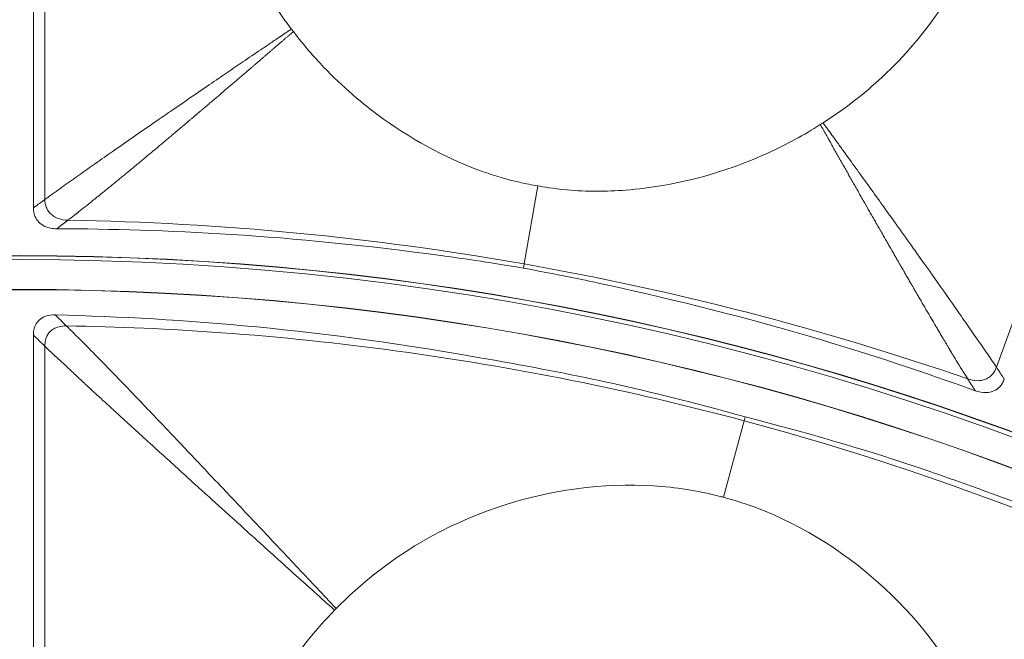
# Model space of a CAD drawing. Header units: inches. Extents: x -2.8 to 15.2, y -6.6 to 17.6.
# Tile 52 of 83: x 11.682 to 12.489, y -1.059 to -0.551. Entities that reach past the tile are written whole.
import ezdxf

# ---------------------------------------------------------------- set-up
doc = ezdxf.new("R2010")
doc.units = ezdxf.units.IN
doc.header["$MEASUREMENT"] = 0
doc.layers.add('Visible (ANSI)', color=7, linetype='Continuous', lineweight=18)
doc.layers.add('Visible Narrow (ANSI)', color=7, linetype='Continuous', lineweight=18)

msp = doc.modelspace()

# ---------------------------------------------------------------- linework, layer by layer
at = {"layer": 'Visible (ANSI)'}
for p, q in [((11.69285, -0.70557), (11.69285, 0.06785)), ((11.69285, -1.58296), (11.69285, -0.80988))]:
    msp.add_line(p, q, dxfattribs=at)
for radius in [3.54528, 3.54195, 3.28346, 3.23859, 3.23588, 3.20276, 3.20255, 2.35257, 2.35236, 2.3248, 2.3246]:
    msp.add_circle((11.68163, -3.09716), radius, dxfattribs=at)
msp.add_arc((11.68163, -3.09716), 2.34921, 63.61001, 116.38999, dxfattribs=at)
for points, knots in [([(12.34042, -0.63569), (12.36078, -0.62276), (12.37769, -0.60891), (12.42233, -0.56639), (12.44746, -0.531), (12.4807, -0.45468), (12.48933, -0.41512), (12.49113, -0.3538), (12.4897, -0.33264), (12.48246, -0.28867), (12.47545, -0.26155), (12.46299, -0.233)], [0.4775181, 0.4775181, 0.4775181, 0.4775181, 0.571479, 0.571479, 0.7834136, 0.7834136, 0.9829722, 0.9829722, 1.0877717, 1.0877717, 1.2039733, 1.2039733, 1.2039733, 1.2039733]), ([(11.84167, -0.30497), (11.83548, -0.33844), (11.83474, -0.37264), (11.84542, -0.44632), (11.85876, -0.48475), (11.88616, -0.53321), (11.89485, -0.54635), (11.90444, -0.5588)], [1.806006, 1.806006, 1.806006, 1.806006, 2.33096, 2.33096, 2.944596, 2.944596, 3.181959, 3.181959, 3.181959, 3.181959]), ([(11.90444, -0.5588), (11.90495, -0.55947), (11.90545, -0.56013), (11.906, -0.56085), (11.90603, -0.5609), (11.90607, -0.56094)], [0.24237317, 0.24237317, 0.24237317, 0.24237317, 0.25467927, 0.25467927, 0.25554572, 0.25554572, 0.25554572, 0.25554572]), ([(11.90607, -0.56094), (11.9146, -0.57217), (11.92307, -0.58184), (11.94592, -0.60575), (11.96241, -0.62), (12.00639, -0.6515), (12.03435, -0.66615), (12.0716, -0.67931), (12.08139, -0.68216), (12.09679, -0.68573), (12.10188, -0.68669), (12.10652, -0.68751)], [0.6303659, 0.6303659, 0.6303659, 0.6303659, 0.6905709, 0.6905709, 0.8060698, 0.8060698, 0.9785377, 0.9785377, 1.040405, 1.040405, 1.0737627, 1.0737627, 1.0737627, 1.0737627]), ([(12.10652, -0.68751), (12.11036, -0.68819), (12.11887, -0.68971), (12.14661, -0.69221), (12.16274, -0.69218), (12.18888, -0.69013), (12.19897, -0.68884), (12.24102, -0.68161), (12.27891, -0.67049), (12.32475, -0.64545), (12.33167, -0.64131), (12.33816, -0.63714)], [0.4840466, 0.4840466, 0.4840466, 0.4840466, 0.5090512, 0.5090512, 0.5438831, 0.5438831, 0.5658065, 0.5658065, 0.6361829, 0.6361829, 0.6497439, 0.6497439, 0.6497439, 0.6497439]), ([(11.71208, -0.72259), (11.71038, -0.72259), (11.70867, -0.72244), (11.7054, -0.72181), (11.70382, -0.72134), (11.70049, -0.71984), (11.69881, -0.71873), (11.69597, -0.71588), (11.69487, -0.71422), (11.69324, -0.71022), (11.69285, -0.7079), (11.69285, -0.70557)], [-0.0739186, -0.0739186, -0.0739186, -0.0739186, -0.06095445, -0.06095445, -0.0484905, -0.0484905, -0.03306529, -0.03306529, -0.01779413, -0.01779413, 0, 0, 0, 0]), ([(12.09464, -0.75485), (12.06177, -0.74939), (12.0459, -0.74722), (11.90068, -0.72728), (11.80012, -0.72293), (11.71208, -0.72259)], [-0.8944756, -0.8944756, -0.8944756, -0.8944756, -0.8113355, -0.8113355, -0.1875168, -0.1875168, -0.1875168, -0.1875168]), ([(12.46516, -0.85538), (12.38237, -0.82561), (12.28644, -0.79532), (12.14476, -0.76472), (12.13151, -0.76174), (12.09464, -0.75485)], [-13.567321, -13.567321, -13.567321, -13.567321, -4.529822, -4.529822, -3.431157, -3.431157, -3.431157, -3.431157]), ([(11.69285, -0.80988), (11.69285, -0.80845), (11.69298, -0.80701), (11.69354, -0.80426), (11.69396, -0.80295), (11.69535, -0.80006), (11.69641, -0.79859), (11.69922, -0.79601), (11.70094, -0.79501), (11.70531, -0.79343), (11.70801, -0.79311), (11.71069, -0.79318)], [-0.07105793, -0.07105793, -0.07105793, -0.07105793, -0.06008678, -0.06008678, -0.04957198, -0.04957198, -0.03558379, -0.03558379, -0.02036833, -0.02036833, 0, 0, 0, 0]), ([(11.71069, -0.79318), (11.81773, -0.79621), (11.92475, -0.80419), (12.1459, -0.84392), (12.18761, -0.85257), (12.27658, -0.87677)], [-7.616264, -7.616264, -7.616264, -7.616264, -4.762978, -4.762978, -3.300772, -3.300772, -3.300772, -3.300772]), ([(12.48906, -0.84596), (12.48864, -0.84712), (12.48812, -0.84823), (12.48687, -0.85032), (12.48615, -0.85129), (12.48396, -0.85359), (12.48238, -0.85473), (12.47856, -0.85644), (12.47638, -0.85688), (12.47132, -0.85703), (12.46828, -0.8565), (12.46516, -0.85538)], [-0.08431808, -0.08431808, -0.08431808, -0.08431808, -0.07336309, -0.07336309, -0.06261102, -0.06261102, -0.04507429, -0.04507429, -0.02527359, -0.02527359, 0, 0, 0, 0]), ([(12.27658, -0.87677), (12.37981, -0.90401), (12.42071, -0.91839), (12.62613, -0.99402), (12.71763, -1.03826), (12.80846, -1.08733)], [-1.592975, -1.592975, -1.592975, -1.592975, -1.134329, -1.134329, -0.299234, -0.299234, -0.299234, -0.299234]), ([(12.25888, -0.94282), (12.25763, -0.94248), (12.25636, -0.94215), (12.23741, -0.93735), (12.21953, -0.9346), (12.16062, -0.93092), (12.11637, -0.93645), (12.03108, -0.96546), (11.99223, -0.98779), (11.95278, -1.02261), (11.94686, -1.02823), (11.94115, -1.03408)], [0.640134, 0.640134, 0.640134, 0.640134, 0.65681, 0.65681, 0.886695, 0.886695, 1.403125, 1.403125, 1.906514, 1.906514, 1.998562, 1.998562, 1.998562, 1.998562]), ([(12.48843, -1.18072), (12.48189, -1.15514), (12.47327, -1.13419), (12.44734, -1.08051), (12.42184, -1.04628), (12.36222, -0.99081), (12.32622, -0.96632), (12.27572, -0.94775), (12.26716, -0.94504), (12.25888, -0.94282)], [0.766434, 0.766434, 0.766434, 0.766434, 1.082655, 1.082655, 1.854629, 1.854629, 2.574472, 2.574472, 2.712146, 2.712146, 2.712146, 2.712146]), ([(11.93983, -1.03542), (11.93021, -1.04524), (11.92122, -1.05565), (11.88701, -1.10057), (11.86784, -1.13949), (11.84597, -1.22147), (11.84327, -1.2635), (11.85458, -1.34549), (11.86786, -1.3844), (11.89277, -1.42869), (11.89875, -1.43836), (11.90589, -1.44847)], [0.753117, 0.753117, 0.753117, 0.753117, 0.903371, 0.903371, 1.377009, 1.377009, 1.842892, 1.842892, 2.29232, 2.29232, 2.404864, 2.404864, 2.404864, 2.404864]), ([(11.94115, -1.03408), (11.94083, -1.0344), (11.94052, -1.03472), (11.94008, -1.03516), (11.93996, -1.03529), (11.93983, -1.03542)], [0.379679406, 0.379679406, 0.379679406, 0.379679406, 0.381845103, 0.381845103, 0.382696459, 0.382696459, 0.382696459, 0.382696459])]:
    msp.add_open_spline(points, degree=3, knots=knots, dxfattribs=at)
msp.add_open_spline([(12.33816, -0.63714), (12.33891, -0.63665), (12.33966, -0.63617), (12.34042, -0.63569)], degree=3, dxfattribs=at)
at = {"layer": 'Visible Narrow (ANSI)'}
for p, q in [((11.7023, -0.69858), (11.7023, 0.05911)), ((12.48257, -0.83616), (12.74172, -0.12417)), ((12.10652, -0.68751), (12.09524, -0.75146)), ((12.09524, -0.75146), (12.09464, -0.75485)), ((11.7023, -1.57655), (11.7023, -0.81891)), ((12.25888, -0.94282), (12.27569, -0.8801)), ((12.27658, -0.87677), (12.27569, -0.8801)), ((11.88355, -0.98469), (11.88355, -0.98469))]:
    msp.add_line(p, q, dxfattribs=at)
for centre, major_axis, ratio, start_param, end_param in [((11.79047, -1.91241), (-1.68091, 0.15442), 0.706247, 4.595243, 4.818344), ((11.98456, -1.94663), (-1.63235, 0.4298), 0.706246, 4.606434, 4.829535), ((12.11498, -2.03747), (-1.51001, 0.6175), 0.705125, 4.5449, 4.890681)]:
    msp.add_ellipse(centre, major_axis=major_axis, ratio=ratio, start_param=start_param, end_param=end_param, dxfattribs=at)
for points, knots in [([(11.90444, -0.5588), (11.901, -0.56113), (11.89758, -0.56344), (11.89413, -0.56577), (11.89166, -0.56744), (11.88919, -0.56911), (11.88671, -0.57079), (11.88425, -0.57245), (11.88179, -0.57412), (11.87932, -0.5758), (11.87445, -0.5791), (11.86955, -0.58242), (11.8646, -0.58578), (11.86029, -0.58871), (11.85594, -0.59167), (11.85155, -0.59466), (11.85103, -0.59502), (11.8505, -0.59538), (11.84998, -0.59573), (11.84519, -0.599), (11.84035, -0.6023), (11.83545, -0.60565), (11.82609, -0.61205), (11.81652, -0.61861), (11.8067, -0.62537), (11.80281, -0.62804), (11.79889, -0.63074), (11.79493, -0.63348), (11.78928, -0.63737), (11.78378, -0.64117), (11.77843, -0.64488), (11.76872, -0.65161), (11.7595, -0.65803), (11.75078, -0.66414), (11.74614, -0.6674), (11.74164, -0.67057), (11.73729, -0.67364), (11.73273, -0.67686), (11.72834, -0.67997), (11.72412, -0.68295), (11.72193, -0.6845), (11.71979, -0.68602), (11.7177, -0.6875), (11.71555, -0.68902), (11.71347, -0.6905), (11.71144, -0.69194), (11.70936, -0.69343), (11.70735, -0.69487), (11.70543, -0.69627), (11.70436, -0.69705), (11.70331, -0.69782), (11.7023, -0.69858)], [-0.02404, -0.02404, -0.02404, -0.02404, 0.028221, 0.028221, 0.028221, 0.065639, 0.065639, 0.065639, 0.102698, 0.102698, 0.102698, 0.175601, 0.175601, 0.175601, 0.239108, 0.239108, 0.239108, 0.2467, 0.2467, 0.2467, 0.315832, 0.315832, 0.315832, 0.447835, 0.447835, 0.447835, 0.5, 0.5, 0.5, 0.574304, 0.574304, 0.574304, 0.709012, 0.709012, 0.709012, 0.780781, 0.780781, 0.780781, 0.856063, 0.856063, 0.856063, 0.895195, 0.895195, 0.895195, 0.935433, 0.935433, 0.935433, 0.976875, 0.976875, 0.976875, 1, 1, 1, 1]), ([(11.90607, -0.56094), (11.90502, -0.56184), (11.90398, -0.56274), (11.90294, -0.56363), (11.90266, -0.56387), (11.90238, -0.56412), (11.9021, -0.56436), (11.90182, -0.5646), (11.90154, -0.56484), (11.90126, -0.56508), (11.9007, -0.56556), (11.90014, -0.56604), (11.89958, -0.56652), (11.89902, -0.567), (11.89846, -0.56748), (11.89791, -0.56796), (11.89763, -0.5682), (11.89735, -0.56844), (11.89707, -0.56868), (11.89679, -0.56892), (11.89651, -0.56916), (11.89623, -0.56939), (11.89539, -0.57011), (11.89456, -0.57083), (11.89373, -0.57155), (11.89345, -0.57179), (11.89317, -0.57202), (11.89289, -0.57226), (11.89262, -0.5725), (11.89234, -0.57274), (11.89206, -0.57298), (11.89123, -0.5737), (11.89039, -0.57441), (11.88956, -0.57512), (11.88901, -0.5756), (11.88845, -0.57608), (11.8879, -0.57655), (11.88735, -0.57703), (11.88679, -0.5775), (11.88624, -0.57797), (11.88513, -0.57893), (11.88403, -0.57987), (11.88293, -0.58082), (11.88238, -0.58129), (11.88183, -0.58176), (11.88128, -0.58224), (11.88073, -0.58271), (11.88018, -0.58318), (11.87963, -0.58365), (11.87852, -0.5846), (11.87743, -0.58554), (11.87633, -0.58648), (11.87578, -0.58695), (11.87523, -0.58742), (11.87469, -0.58789), (11.87414, -0.58836), (11.87359, -0.58883), (11.87305, -0.5893), (11.8725, -0.58977), (11.87195, -0.59023), (11.87141, -0.5907), (11.87086, -0.59117), (11.87031, -0.59164), (11.86977, -0.59211), (11.86922, -0.59257), (11.86867, -0.59304), (11.86813, -0.59351), (11.86758, -0.59398), (11.86704, -0.59444), (11.8665, -0.59491), (11.86595, -0.59537), (11.86541, -0.59584), (11.86486, -0.5963), (11.86432, -0.59677), (11.86378, -0.59724), (11.86323, -0.5977), (11.86214, -0.59863), (11.86106, -0.59956), (11.85998, -0.60049), (11.85944, -0.60095), (11.85889, -0.60141), (11.85835, -0.60187), (11.85781, -0.60234), (11.85727, -0.6028), (11.85673, -0.60326), (11.85619, -0.60373), (11.85565, -0.60419), (11.85511, -0.60465), (11.85457, -0.60511), (11.85403, -0.60557), (11.85349, -0.60603), (11.85295, -0.60649), (11.85241, -0.60695), (11.85188, -0.60741), (11.85134, -0.60787), (11.8508, -0.60833), (11.85026, -0.60879), (11.84809, -0.61064), (11.84594, -0.61247), (11.84382, -0.61429), (11.84328, -0.61474), (11.84275, -0.6152), (11.84221, -0.61566), (11.84168, -0.61611), (11.84114, -0.61657), (11.84061, -0.61702), (11.84007, -0.61748), (11.83954, -0.61793), (11.83901, -0.61839), (11.83847, -0.61884), (11.83794, -0.6193), (11.83741, -0.61975), (11.83687, -0.6202), (11.83634, -0.62066), (11.83581, -0.62111), (11.83527, -0.62156), (11.83474, -0.62202), (11.83421, -0.62247), (11.83314, -0.62338), (11.83208, -0.62428), (11.83102, -0.62518), (11.83075, -0.62541), (11.83049, -0.62563), (11.83022, -0.62586), (11.82996, -0.62608), (11.82969, -0.62631), (11.82943, -0.62653), (11.8289, -0.62698), (11.82837, -0.62743), (11.82784, -0.62788), (11.82744, -0.62822), (11.82704, -0.62856), (11.82665, -0.62889), (11.82651, -0.62901), (11.82638, -0.62912), (11.82625, -0.62923), (11.82612, -0.62934), (11.82598, -0.62946), (11.82585, -0.62957), (11.82545, -0.6299), (11.82506, -0.63024), (11.82466, -0.63058), (11.82413, -0.63103), (11.8236, -0.63147), (11.82307, -0.63192), (11.82281, -0.63215), (11.82255, -0.63237), (11.82228, -0.63259), (11.82202, -0.63282), (11.82175, -0.63304), (11.82149, -0.63326), (11.82096, -0.63371), (11.82043, -0.63416), (11.81991, -0.6346), (11.81951, -0.63494), (11.81912, -0.63527), (11.81872, -0.63561), (11.81856, -0.63575), (11.81839, -0.63589), (11.81823, -0.63603), (11.81813, -0.63611), (11.81803, -0.63619), (11.81793, -0.63628), (11.81754, -0.63661), (11.81714, -0.63694), (11.81675, -0.63728), (11.81622, -0.63772), (11.81569, -0.63817), (11.81517, -0.63861), (11.81491, -0.63883), (11.81464, -0.63906), (11.81438, -0.63928), (11.81412, -0.6395), (11.81385, -0.63972), (11.81359, -0.63994), (11.81307, -0.64039), (11.81254, -0.64083), (11.81202, -0.64127), (11.81162, -0.64161), (11.81123, -0.64194), (11.81084, -0.64227), (11.81071, -0.64238), (11.81057, -0.64249), (11.81044, -0.6426), (11.81031, -0.64271), (11.81018, -0.64282), (11.81005, -0.64293), (11.80966, -0.64327), (11.80926, -0.6436), (11.80887, -0.64393), (11.80835, -0.64437), (11.80782, -0.64481), (11.8073, -0.64525), (11.80704, -0.64547), (11.80678, -0.64569), (11.80652, -0.64591), (11.80625, -0.64613), (11.80599, -0.64635), (11.80573, -0.64657), (11.80468, -0.64746), (11.80364, -0.64834), (11.8026, -0.64921), (11.80207, -0.64965), (11.80155, -0.65009), (11.80103, -0.65052), (11.80051, -0.65096), (11.79999, -0.6514), (11.79947, -0.65184), (11.79895, -0.65228), (11.79843, -0.65271), (11.79791, -0.65315), (11.79739, -0.65359), (11.79687, -0.65402), (11.79635, -0.65446), (11.7953, -0.65533), (11.79426, -0.6562), (11.79323, -0.65707), (11.79245, -0.65772), (11.79167, -0.65837), (11.7909, -0.65902), (11.79064, -0.65924), (11.79038, -0.65945), (11.79012, -0.65967), (11.78986, -0.65989), (11.7896, -0.6601), (11.78934, -0.66032), (11.78856, -0.66097), (11.78778, -0.66162), (11.78701, -0.66226), (11.78649, -0.6627), (11.78598, -0.66313), (11.78546, -0.66356), (11.78494, -0.66399), (11.78442, -0.66442), (11.78391, -0.66485), (11.78339, -0.66528), (11.78288, -0.66571), (11.78236, -0.66614), (11.78184, -0.66657), (11.78133, -0.667), (11.78081, -0.66742), (11.7803, -0.66785), (11.77978, -0.66828), (11.77927, -0.66871), (11.77875, -0.66914), (11.77824, -0.66956), (11.77772, -0.66999), (11.77669, -0.67085), (11.77566, -0.6717), (11.77464, -0.67254), (11.77412, -0.67297), (11.77361, -0.6734), (11.7731, -0.67382), (11.77258, -0.67424), (11.77207, -0.67467), (11.77156, -0.67509), (11.77104, -0.67552), (11.77053, -0.67594), (11.77002, -0.67636), (11.76951, -0.67678), (11.769, -0.67721), (11.76849, -0.67763), (11.76797, -0.67805), (11.76746, -0.67847), (11.76695, -0.67889), (11.76644, -0.67931), (11.76593, -0.67973), (11.76542, -0.68015), (11.7649, -0.68057), (11.76439, -0.68099), (11.76388, -0.68141), (11.76337, -0.68183), (11.76286, -0.68225), (11.76235, -0.68266), (11.76133, -0.68351), (11.76031, -0.68434), (11.7593, -0.68517), (11.75879, -0.68558), (11.75828, -0.686), (11.75778, -0.68641), (11.75727, -0.68683), (11.75676, -0.68724), (11.75625, -0.68765), (11.75574, -0.68807), (11.75524, -0.68848), (11.75473, -0.68889), (11.75423, -0.6893), (11.75372, -0.68971), (11.75322, -0.69012), (11.75271, -0.69054), (11.75221, -0.69095), (11.7517, -0.69135), (11.7512, -0.69176), (11.75069, -0.69217), (11.75019, -0.69258), (11.74943, -0.69319), (11.74868, -0.6938), (11.74793, -0.69441), (11.74768, -0.69461), (11.74743, -0.69481), (11.74718, -0.69502), (11.74693, -0.69522), (11.74668, -0.69542), (11.74643, -0.69562), (11.74567, -0.69623), (11.74492, -0.69684), (11.74418, -0.69744), (11.74393, -0.69764), (11.74368, -0.69784), (11.74343, -0.69804), (11.74318, -0.69824), (11.74293, -0.69844), (11.74268, -0.69864), (11.74218, -0.69904), (11.74168, -0.69944), (11.74119, -0.69983), (11.74069, -0.70023), (11.74019, -0.70063), (11.7397, -0.70102), (11.73945, -0.70122), (11.73921, -0.70142), (11.73896, -0.70162), (11.73871, -0.70182), (11.73847, -0.70201), (11.73822, -0.70221), (11.73621, -0.70381), (11.73425, -0.70537), (11.73235, -0.70687), (11.73211, -0.70706), (11.73187, -0.70725), (11.73163, -0.70744), (11.73138, -0.70763), (11.73114, -0.70782), (11.7309, -0.70801), (11.73042, -0.70839), (11.72994, -0.70877), (11.72946, -0.70914), (11.7291, -0.70942), (11.72875, -0.7097), (11.72839, -0.70998), (11.72827, -0.71008), (11.72815, -0.71017), (11.72804, -0.71026), (11.72792, -0.71035), (11.7278, -0.71045), (11.72768, -0.71054), (11.72733, -0.71082), (11.72697, -0.71109), (11.72662, -0.71136), (11.72471, -0.71286), (11.72288, -0.71428), (11.72115, -0.7156)], [-0.017029, -0.017029, -0.017029, -0.017029, -0.004762, -0.004762, -0.004762, -0.001465, -0.001465, -0.001465, 0.001832, 0.001832, 0.001832, 0.008441, 0.008441, 0.008441, 0.015071, 0.015071, 0.015071, 0.018395, 0.018395, 0.018395, 0.021723, 0.021723, 0.021723, 0.031741, 0.031741, 0.031741, 0.035091, 0.035091, 0.035091, 0.038447, 0.038447, 0.038447, 0.048547, 0.048547, 0.048547, 0.055309, 0.055309, 0.055309, 0.062093, 0.062093, 0.062093, 0.07573, 0.07573, 0.07573, 0.082583, 0.082583, 0.082583, 0.08946, 0.08946, 0.08946, 0.103285, 0.103285, 0.103285, 0.110234, 0.110234, 0.110234, 0.117208, 0.117208, 0.117208, 0.124206, 0.124206, 0.124206, 0.13123, 0.13123, 0.13123, 0.138279, 0.138279, 0.138279, 0.145353, 0.145353, 0.145353, 0.152454, 0.152454, 0.152454, 0.15958, 0.15958, 0.15958, 0.173913, 0.173913, 0.173913, 0.18112, 0.18112, 0.18112, 0.188355, 0.188355, 0.188355, 0.195617, 0.195617, 0.195617, 0.202907, 0.202907, 0.202907, 0.210226, 0.210226, 0.210226, 0.217573, 0.217573, 0.217573, 0.247256, 0.247256, 0.247256, 0.254752, 0.254752, 0.254752, 0.262279, 0.262279, 0.262279, 0.269837, 0.269837, 0.269837, 0.277426, 0.277426, 0.277426, 0.285048, 0.285048, 0.285048, 0.292702, 0.292702, 0.292702, 0.30811, 0.30811, 0.30811, 0.311983, 0.311983, 0.311983, 0.315864, 0.315864, 0.315864, 0.323652, 0.323652, 0.323652, 0.329516, 0.329516, 0.329516, 0.331475, 0.331475, 0.331475, 0.333436, 0.333436, 0.333436, 0.339333, 0.339333, 0.339333, 0.347226, 0.347226, 0.347226, 0.351187, 0.351187, 0.351187, 0.355156, 0.355156, 0.355156, 0.363122, 0.363122, 0.363122, 0.369121, 0.369121, 0.369121, 0.371627, 0.371627, 0.371627, 0.373132, 0.373132, 0.373132, 0.379166, 0.379166, 0.379166, 0.387245, 0.387245, 0.387245, 0.391299, 0.391299, 0.391299, 0.395362, 0.395362, 0.395362, 0.403519, 0.403519, 0.403519, 0.409663, 0.409663, 0.409663, 0.411715, 0.411715, 0.411715, 0.413771, 0.413771, 0.413771, 0.419952, 0.419952, 0.419952, 0.42823, 0.42823, 0.42823, 0.432385, 0.432385, 0.432385, 0.43655, 0.43655, 0.43655, 0.453316, 0.453316, 0.453316, 0.461764, 0.461764, 0.461764, 0.470257, 0.470257, 0.470257, 0.478794, 0.478794, 0.478794, 0.487377, 0.487377, 0.487377, 0.504683, 0.504683, 0.504683, 0.517788, 0.517788, 0.517788, 0.522181, 0.522181, 0.522181, 0.526586, 0.526586, 0.526586, 0.539877, 0.539877, 0.539877, 0.548802, 0.548802, 0.548802, 0.557778, 0.557778, 0.557778, 0.566808, 0.566808, 0.566808, 0.575892, 0.575892, 0.575892, 0.585031, 0.585031, 0.585031, 0.594227, 0.594227, 0.594227, 0.612789, 0.612789, 0.612789, 0.622159, 0.622159, 0.622159, 0.631589, 0.631589, 0.631589, 0.641081, 0.641081, 0.641081, 0.650636, 0.650636, 0.650636, 0.660255, 0.660255, 0.660255, 0.66994, 0.66994, 0.66994, 0.679691, 0.679691, 0.679691, 0.68951, 0.68951, 0.68951, 0.709359, 0.709359, 0.709359, 0.719392, 0.719392, 0.719392, 0.7295, 0.7295, 0.7295, 0.739683, 0.739683, 0.739683, 0.749944, 0.749944, 0.749944, 0.760285, 0.760285, 0.760285, 0.770707, 0.770707, 0.770707, 0.786497, 0.786497, 0.786497, 0.791803, 0.791803, 0.791803, 0.797131, 0.797131, 0.797131, 0.81325, 0.81325, 0.81325, 0.818669, 0.818669, 0.818669, 0.82411, 0.82411, 0.82411, 0.835065, 0.835065, 0.835065, 0.846117, 0.846117, 0.846117, 0.85168, 0.85168, 0.85168, 0.857268, 0.857268, 0.857268, 0.902927, 0.902927, 0.902927, 0.908759, 0.908759, 0.908759, 0.91462, 0.91462, 0.91462, 0.926431, 0.926431, 0.926431, 0.935369, 0.935369, 0.935369, 0.938364, 0.938364, 0.938364, 0.941367, 0.941367, 0.941367, 0.950423, 0.950423, 0.950423, 1, 1, 1, 1]), ([(12.33816, -0.63714), (12.33884, -0.63834), (12.33951, -0.63954), (12.34019, -0.64073), (12.34037, -0.64105), (12.34055, -0.64138), (12.34073, -0.6417), (12.34091, -0.64202), (12.34109, -0.64234), (12.34127, -0.64266), (12.34163, -0.6433), (12.342, -0.64395), (12.34236, -0.64459), (12.34272, -0.64523), (12.34308, -0.64587), (12.34344, -0.64652), (12.34362, -0.64684), (12.3438, -0.64716), (12.34398, -0.64748), (12.34416, -0.6478), (12.34434, -0.64812), (12.34452, -0.64844), (12.34506, -0.64939), (12.3456, -0.65035), (12.34615, -0.65131), (12.34633, -0.65163), (12.34651, -0.65195), (12.34669, -0.65227), (12.34686, -0.65259), (12.34704, -0.65291), (12.34722, -0.65323), (12.34776, -0.65418), (12.3483, -0.65514), (12.34884, -0.6561), (12.3492, -0.65673), (12.34956, -0.65737), (12.34992, -0.658), (12.35028, -0.65864), (12.35063, -0.65927), (12.35099, -0.65991), (12.35171, -0.66117), (12.35242, -0.66244), (12.35314, -0.66371), (12.3535, -0.66434), (12.35386, -0.66498), (12.35421, -0.66561), (12.35457, -0.66624), (12.35493, -0.66687), (12.35529, -0.6675), (12.356, -0.66876), (12.35671, -0.67002), (12.35742, -0.67129), (12.35778, -0.67191), (12.35814, -0.67254), (12.35849, -0.67317), (12.35885, -0.6738), (12.3592, -0.67443), (12.35956, -0.67506), (12.35991, -0.67568), (12.36027, -0.67631), (12.36063, -0.67694), (12.36098, -0.67756), (12.36133, -0.67819), (12.36169, -0.67882), (12.36204, -0.67944), (12.3624, -0.68007), (12.36275, -0.68069), (12.36311, -0.68132), (12.36346, -0.68194), (12.36382, -0.68257), (12.36417, -0.68319), (12.36452, -0.68381), (12.36488, -0.68444), (12.36523, -0.68506), (12.36559, -0.68568), (12.36594, -0.68631), (12.36664, -0.68755), (12.36735, -0.68879), (12.36806, -0.69003), (12.36841, -0.69065), (12.36876, -0.69127), (12.36912, -0.6919), (12.36947, -0.69251), (12.36982, -0.69313), (12.37017, -0.69375), (12.37052, -0.69437), (12.37088, -0.69499), (12.37123, -0.69561), (12.37158, -0.69623), (12.37193, -0.69685), (12.37228, -0.69746), (12.37264, -0.69808), (12.37299, -0.6987), (12.37334, -0.69931), (12.37369, -0.69993), (12.37404, -0.70055), (12.37439, -0.70116), (12.37579, -0.70361), (12.37719, -0.70607), (12.37859, -0.70853), (12.37894, -0.70914), (12.37929, -0.70976), (12.37964, -0.71037), (12.37999, -0.71098), (12.38034, -0.71159), (12.38069, -0.7122), (12.38104, -0.71281), (12.38139, -0.71342), (12.38174, -0.71403), (12.38208, -0.71464), (12.38243, -0.71525), (12.38278, -0.71586), (12.38313, -0.71647), (12.38348, -0.71708), (12.38383, -0.71769), (12.38417, -0.7183), (12.38452, -0.71891), (12.38487, -0.71951), (12.38556, -0.72073), (12.38626, -0.72194), (12.38695, -0.72316), (12.38713, -0.72346), (12.3873, -0.72376), (12.38748, -0.72407), (12.38765, -0.72437), (12.38782, -0.72467), (12.388, -0.72497), (12.38834, -0.72558), (12.38869, -0.72618), (12.38904, -0.72679), (12.3893, -0.72724), (12.38956, -0.72769), (12.38982, -0.72815), (12.3899, -0.7283), (12.38999, -0.72845), (12.39007, -0.7286), (12.39016, -0.72875), (12.39025, -0.7289), (12.39033, -0.72905), (12.39059, -0.72951), (12.39085, -0.72996), (12.39111, -0.73041), (12.39146, -0.73101), (12.3918, -0.73161), (12.39215, -0.73222), (12.39232, -0.73252), (12.3925, -0.73282), (12.39267, -0.73312), (12.39284, -0.73342), (12.39301, -0.73372), (12.39319, -0.73402), (12.39353, -0.73462), (12.39388, -0.73522), (12.39422, -0.73583), (12.39448, -0.73628), (12.39474, -0.73673), (12.395, -0.73718), (12.39508, -0.73733), (12.39517, -0.73748), (12.39526, -0.73763), (12.39534, -0.73778), (12.39543, -0.73793), (12.39551, -0.73808), (12.39577, -0.73852), (12.39603, -0.73897), (12.39629, -0.73942), (12.39663, -0.74002), (12.39698, -0.74062), (12.39732, -0.74122), (12.39749, -0.74152), (12.39767, -0.74182), (12.39784, -0.74212), (12.39801, -0.74241), (12.39818, -0.74271), (12.39835, -0.74301), (12.3987, -0.74361), (12.39904, -0.74421), (12.39939, -0.7448), (12.39964, -0.74525), (12.3999, -0.7457), (12.40016, -0.74614), (12.40024, -0.74629), (12.40033, -0.74644), (12.40042, -0.74659), (12.4005, -0.74674), (12.40059, -0.74689), (12.40067, -0.74704), (12.40093, -0.74748), (12.40119, -0.74793), (12.40144, -0.74838), (12.40179, -0.74897), (12.40213, -0.74957), (12.40247, -0.75016), (12.4026, -0.75038), (12.40272, -0.7506), (12.40285, -0.75082), (12.40307, -0.75119), (12.40328, -0.75157), (12.4035, -0.75194), (12.40419, -0.75314), (12.40487, -0.75432), (12.40555, -0.7555), (12.40589, -0.75609), (12.40623, -0.75668), (12.40657, -0.75727), (12.40692, -0.75786), (12.40726, -0.75845), (12.4076, -0.75904), (12.40794, -0.75963), (12.40828, -0.76022), (12.40862, -0.76081), (12.40896, -0.7614), (12.4093, -0.76199), (12.40964, -0.76258), (12.41033, -0.76377), (12.41101, -0.76494), (12.41168, -0.7661), (12.41219, -0.76699), (12.4127, -0.76787), (12.41321, -0.76874), (12.41338, -0.76903), (12.41355, -0.76932), (12.41372, -0.76961), (12.41389, -0.76991), (12.41406, -0.7702), (12.41422, -0.77049), (12.41474, -0.77138), (12.41525, -0.77225), (12.41575, -0.77312), (12.41609, -0.7737), (12.41643, -0.77429), (12.41676, -0.77487), (12.41714, -0.77552), (12.41752, -0.77617), (12.4179, -0.77682), (12.4182, -0.77733), (12.41849, -0.77785), (12.41879, -0.77835), (12.41913, -0.77894), (12.41946, -0.77952), (12.4198, -0.78009), (12.42014, -0.78067), (12.42047, -0.78125), (12.42081, -0.78183), (12.42114, -0.78241), (12.42148, -0.78298), (12.42182, -0.78356), (12.42248, -0.78471), (12.42315, -0.78585), (12.42383, -0.78702), (12.42416, -0.78759), (12.4245, -0.78816), (12.42484, -0.78875), (12.42517, -0.78931), (12.4255, -0.78989), (12.42584, -0.79047), (12.42617, -0.79103), (12.42651, -0.7916), (12.42685, -0.79219), (12.42718, -0.79275), (12.42751, -0.79332), (12.42786, -0.7939), (12.42818, -0.79446), (12.42852, -0.79503), (12.42886, -0.79562), (12.42919, -0.79617), (12.42952, -0.79674), (12.42986, -0.79732), (12.43019, -0.79788), (12.43053, -0.79845), (12.43087, -0.79903), (12.43119, -0.79959), (12.43153, -0.80016), (12.43187, -0.80073), (12.43194, -0.80085), (12.43201, -0.80097), (12.43208, -0.80109), (12.43269, -0.80214), (12.43329, -0.80315), (12.43387, -0.80413), (12.43421, -0.8047), (12.43454, -0.80526), (12.43486, -0.80582), (12.4352, -0.80639), (12.43554, -0.80695), (12.43586, -0.8075), (12.4362, -0.80808), (12.43653, -0.80864), (12.43686, -0.80919), (12.43719, -0.80976), (12.43753, -0.81032), (12.43785, -0.81086), (12.43819, -0.81143), (12.43852, -0.81199), (12.43884, -0.81253), (12.43909, -0.81295), (12.43933, -0.81336), (12.43957, -0.81376), (12.43966, -0.81391), (12.43975, -0.81406), (12.43983, -0.8142), (12.44035, -0.81508), (12.44083, -0.81588), (12.44131, -0.81669), (12.44148, -0.81696), (12.44164, -0.81724), (12.44181, -0.81752), (12.44197, -0.81779), (12.44213, -0.81806), (12.4423, -0.81834), (12.44274, -0.81909), (12.44323, -0.81989), (12.44377, -0.82081), (12.44393, -0.82107), (12.4441, -0.82135), (12.44427, -0.82163), (12.44442, -0.82189), (12.44459, -0.82217), (12.44476, -0.82245), (12.44506, -0.82296), (12.44539, -0.8235), (12.44573, -0.82408), (12.44601, -0.82453), (12.44629, -0.82501), (12.44659, -0.82551), (12.44679, -0.82585), (12.447, -0.82618), (12.44719, -0.82651), (12.44736, -0.82678), (12.44752, -0.82705), (12.44768, -0.82732), (12.4491, -0.82968), (12.45039, -0.8318), (12.45154, -0.83369), (12.45171, -0.83395), (12.45187, -0.83421), (12.45202, -0.83447), (12.45219, -0.83474), (12.45234, -0.835), (12.4525, -0.83525), (12.45283, -0.83579), (12.45315, -0.83631), (12.45346, -0.83681), (12.4537, -0.8372), (12.45394, -0.83759), (12.45417, -0.83796), (12.45425, -0.83809), (12.45433, -0.83822), (12.45441, -0.83834), (12.45449, -0.83847), (12.45456, -0.8386), (12.45464, -0.83872), (12.45489, -0.83912), (12.45512, -0.8395), (12.45535, -0.83986), (12.45727, -0.84295), (12.45848, -0.84484), (12.45904, -0.84571)], [-0.025089, -0.025089, -0.025089, -0.025089, -0.00702, -0.00702, -0.00702, -0.00216, -0.00216, -0.00216, 0.002697, 0.002697, 0.002697, 0.012366, 0.012366, 0.012366, 0.02197, 0.02197, 0.02197, 0.026749, 0.026749, 0.026749, 0.031512, 0.031512, 0.031512, 0.045713, 0.045713, 0.045713, 0.050418, 0.050418, 0.050418, 0.055108, 0.055108, 0.055108, 0.069097, 0.069097, 0.069097, 0.078356, 0.078356, 0.078356, 0.087563, 0.087563, 0.087563, 0.105829, 0.105829, 0.105829, 0.11489, 0.11489, 0.11489, 0.123905, 0.123905, 0.123905, 0.141802, 0.141802, 0.141802, 0.150686, 0.150686, 0.150686, 0.15953, 0.15953, 0.15953, 0.168333, 0.168333, 0.168333, 0.177097, 0.177097, 0.177097, 0.185824, 0.185824, 0.185824, 0.194513, 0.194513, 0.194513, 0.203167, 0.203167, 0.203167, 0.211786, 0.211786, 0.211786, 0.228922, 0.228922, 0.228922, 0.237441, 0.237441, 0.237441, 0.245928, 0.245928, 0.245928, 0.254385, 0.254385, 0.254385, 0.262813, 0.262813, 0.262813, 0.27121, 0.27121, 0.27121, 0.27958, 0.27958, 0.27958, 0.312789, 0.312789, 0.312789, 0.321028, 0.321028, 0.321028, 0.329242, 0.329242, 0.329242, 0.337432, 0.337432, 0.337432, 0.3456, 0.3456, 0.3456, 0.353745, 0.353745, 0.353745, 0.361868, 0.361868, 0.361868, 0.378051, 0.378051, 0.378051, 0.382084, 0.382084, 0.382084, 0.386112, 0.386112, 0.386112, 0.394153, 0.394153, 0.394153, 0.400171, 0.400171, 0.400171, 0.402175, 0.402175, 0.402175, 0.404178, 0.404178, 0.404178, 0.410179, 0.410179, 0.410179, 0.418164, 0.418164, 0.418164, 0.42215, 0.42215, 0.42215, 0.426132, 0.426132, 0.426132, 0.434082, 0.434082, 0.434082, 0.440034, 0.440034, 0.440034, 0.442016, 0.442016, 0.442016, 0.443997, 0.443997, 0.443997, 0.449934, 0.449934, 0.449934, 0.457836, 0.457836, 0.457836, 0.461781, 0.461781, 0.461781, 0.465722, 0.465722, 0.465722, 0.473594, 0.473594, 0.473594, 0.479488, 0.479488, 0.479488, 0.481451, 0.481451, 0.481451, 0.483413, 0.483413, 0.483413, 0.489294, 0.489294, 0.489294, 0.497124, 0.497124, 0.497124, 0.5, 0.5, 0.5, 0.504958, 0.504958, 0.504958, 0.520846, 0.520846, 0.520846, 0.528912, 0.528912, 0.528912, 0.537061, 0.537061, 0.537061, 0.545298, 0.545298, 0.545298, 0.553624, 0.553624, 0.553624, 0.57056, 0.57056, 0.57056, 0.583523, 0.583523, 0.583523, 0.587896, 0.587896, 0.587896, 0.592297, 0.592297, 0.592297, 0.605664, 0.605664, 0.605664, 0.614721, 0.614721, 0.614721, 0.625, 0.625, 0.625, 0.63323, 0.63323, 0.63323, 0.642727, 0.642727, 0.642727, 0.65233, 0.65233, 0.65233, 0.66197, 0.66197, 0.66197, 0.681086, 0.681086, 0.681086, 0.690432, 0.690432, 0.690432, 0.699565, 0.699565, 0.699565, 0.708446, 0.708446, 0.708446, 0.717049, 0.717049, 0.717049, 0.725356, 0.725356, 0.725356, 0.733361, 0.733361, 0.733361, 0.741064, 0.741064, 0.741064, 0.748472, 0.748472, 0.748472, 0.75, 0.75, 0.75, 0.763257, 0.763257, 0.763257, 0.771025, 0.771025, 0.771025, 0.779085, 0.779085, 0.779085, 0.787472, 0.787472, 0.787472, 0.796229, 0.796229, 0.796229, 0.80541, 0.80541, 0.80541, 0.8125, 0.8125, 0.8125, 0.815104, 0.815104, 0.815104, 0.831132, 0.831132, 0.831132, 0.836524, 0.836524, 0.836524, 0.841725, 0.841725, 0.841725, 0.855536, 0.855536, 0.855536, 0.859509, 0.859509, 0.859509, 0.863198, 0.863198, 0.863198, 0.86984, 0.86984, 0.86984, 0.875, 0.875, 0.875, 0.878499, 0.878499, 0.878499, 0.881377, 0.881377, 0.881377, 0.906908, 0.906908, 0.906908, 0.9105, 0.9105, 0.9105, 0.914208, 0.914208, 0.914208, 0.922024, 0.922024, 0.922024, 0.928298, 0.928298, 0.928298, 0.930482, 0.930482, 0.930482, 0.932717, 0.932717, 0.932717, 0.939772, 0.939772, 0.939772, 1, 1, 1, 1]), ([(12.34042, -0.63569), (12.34043, -0.63571), (12.34044, -0.63573), (12.34046, -0.63574), (12.34287, -0.63908), (12.34528, -0.6424), (12.34772, -0.64577), (12.34946, -0.64817), (12.35121, -0.65059), (12.35297, -0.65302), (12.3547, -0.65542), (12.35645, -0.65783), (12.3582, -0.66026), (12.36164, -0.66501), (12.36511, -0.66982), (12.36861, -0.67468), (12.3718, -0.6791), (12.37502, -0.68357), (12.37826, -0.68808), (12.37845, -0.68834), (12.37864, -0.68861), (12.37883, -0.68887), (12.38226, -0.69364), (12.38572, -0.69845), (12.38921, -0.70332), (12.39187, -0.70703), (12.39455, -0.71077), (12.39725, -0.71453), (12.40138, -0.72029), (12.40521, -0.72565), (12.40951, -0.73167), (12.41171, -0.73475), (12.41403, -0.73801), (12.41657, -0.74158), (12.42103, -0.74782), (12.42531, -0.75385), (12.42942, -0.75965), (12.43637, -0.76948), (12.44284, -0.77867), (12.4488, -0.78721), (12.4521, -0.79193), (12.45524, -0.79646), (12.45823, -0.80076), (12.46147, -0.80544), (12.46454, -0.80986), (12.46741, -0.81401), (12.46896, -0.81625), (12.47045, -0.8184), (12.47189, -0.82048), (12.47341, -0.82268), (12.47486, -0.82478), (12.47625, -0.8268), (12.47773, -0.82895), (12.47912, -0.83099), (12.48042, -0.83293), (12.48117, -0.83404), (12.48189, -0.83512), (12.48257, -0.83616)], [-0.024773, -0.024773, -0.024773, -0.024773, -0.024492, -0.024492, -0.024492, 0.029022, 0.029022, 0.029022, 0.067294, 0.067294, 0.067294, 0.105014, 0.105014, 0.105014, 0.178887, 0.178887, 0.178887, 0.2461, 0.2461, 0.2461, 0.25, 0.25, 0.25, 0.320922, 0.320922, 0.320922, 0.375, 0.375, 0.375, 0.457666, 0.457666, 0.457666, 0.5, 0.5, 0.5, 0.574079, 0.574079, 0.574079, 0.699477, 0.699477, 0.699477, 0.768811, 0.768811, 0.768811, 0.844194, 0.844194, 0.844194, 0.88476, 0.88476, 0.88476, 0.927713, 0.927713, 0.927713, 0.97356, 0.97356, 0.97356, 1, 1, 1, 1]), ([(11.7023, -0.69858), (11.69942, -0.7007), (11.69655, -0.70283), (11.69367, -0.70496), (11.6934, -0.70516), (11.69313, -0.70537), (11.69285, -0.70557)], [0.2263522, 0.2263522, 0.2263522, 0.2263522, 1, 1, 1, 1.0738081, 1.0738081, 1.0738081, 1.0738081]), ([(11.72115, -0.7156), (11.71835, -0.71555), (11.71577, -0.71511), (11.71349, -0.7143), (11.71111, -0.71346), (11.70907, -0.71224), (11.70739, -0.71068), (11.70649, -0.70986), (11.7057, -0.70894), (11.70503, -0.70795), (11.70439, -0.707), (11.70385, -0.70597), (11.70342, -0.70488), (11.70268, -0.70294), (11.7023, -0.70082), (11.7023, -0.69858)], [0, 0, 0, 0, 0.244978, 0.244978, 0.244978, 0.5, 0.5, 0.5, 0.63582, 0.63582, 0.63582, 0.767125, 0.767125, 0.767125, 1, 1, 1, 1]), ([(11.7023, -0.81891), (11.7023, -0.81695), (11.70251, -0.81517), (11.70291, -0.81356), (11.70304, -0.81306), (11.70318, -0.81258), (11.70334, -0.81211), (11.70407, -0.81), (11.70518, -0.80824), (11.70665, -0.80681), (11.70676, -0.8067), (11.70688, -0.80659), (11.70699, -0.80649), (11.70779, -0.80576), (11.7087, -0.80512), (11.70972, -0.80457), (11.71063, -0.80407), (11.71163, -0.80365), (11.71273, -0.8033), (11.71435, -0.80279), (11.71617, -0.80244), (11.71821, -0.80229), (11.71874, -0.80225), (11.71928, -0.80222), (11.71983, -0.8022)], [0, 0, 0, 0, 0.1842961, 0.1842961, 0.1842961, 0.241452, 0.241452, 0.241452, 0.5, 0.5, 0.5, 0.5195229, 0.5195229, 0.5195229, 0.655182, 0.655182, 0.655182, 0.7763475, 0.7763475, 0.7763475, 0.9543439, 0.9543439, 0.9543439, 0.9999909, 0.9999909, 0.9999909, 0.9999909]), ([(12.27569, -0.8801), (12.22899, -0.86758), (12.13478, -0.84551), (11.99167, -0.82138), (11.85314, -0.80695), (11.76233, -0.80291), (11.71983, -0.8022)], [0, 0, 0, 0, 0.2577886, 0.5155772, 0.7733658, 0.9999993, 0.9999993, 0.9999993, 0.9999993]), ([(11.71983, -0.8022), (11.72365, -0.80588), (11.72817, -0.81034), (11.73335, -0.81554), (11.7376, -0.81982), (11.74229, -0.82458), (11.7474, -0.82981), (11.75584, -0.83845), (11.76542, -0.84837), (11.77613, -0.85956), (11.78507, -0.86889), (11.79479, -0.87908), (11.80531, -0.89016), (11.81434, -0.89967), (11.82397, -0.90983), (11.83421, -0.92066), (11.83442, -0.92088), (11.83463, -0.9211), (11.83484, -0.92132), (11.84088, -0.9277), (11.84764, -0.93485), (11.85224, -0.93971), (11.85641, -0.94412), (11.86057, -0.94853), (11.86473, -0.95293), (11.87484, -0.96364), (11.88491, -0.97432), (11.89495, -0.98497), (11.90517, -0.99583), (11.91536, -1.00666), (11.92552, -1.01745), (11.93067, -1.02293), (11.9358, -1.02839), (11.94095, -1.03387), (11.94101, -1.03394), (11.94108, -1.03401), (11.94115, -1.03407)], [0, 0, 0, 0, 0.106473, 0.106473, 0.106473, 0.194074, 0.194074, 0.194074, 0.338623, 0.338623, 0.338623, 0.459107, 0.459107, 0.459107, 0.5625, 0.5625, 0.5625, 0.564607, 0.564607, 0.564607, 0.625, 0.625, 0.625, 0.679759, 0.679759, 0.679759, 0.812973, 0.812973, 0.812973, 0.948719, 0.948719, 0.948719, 1.017565, 1.017565, 1.017565, 1.018442, 1.018442, 1.018442, 1.018442]), ([(11.7023, -0.81891), (11.70339, -0.81996), (11.70449, -0.82101), (11.70562, -0.82207), (11.70675, -0.82314), (11.70791, -0.82423), (11.70908, -0.82532), (11.71025, -0.82642), (11.71143, -0.82752), (11.71263, -0.82863), (11.71502, -0.83086), (11.71744, -0.83312), (11.71989, -0.83541), (11.72234, -0.8377), (11.72482, -0.84002), (11.72731, -0.84236), (11.72786, -0.84288), (11.72841, -0.8434), (11.72896, -0.84392), (11.73359, -0.84829), (11.73407, -0.84872), (11.73817, -0.85251), (11.73947, -0.85371), (11.74093, -0.85505), (11.74254, -0.85653), (11.74602, -0.85973), (11.75023, -0.8636), (11.75521, -0.86816), (11.75621, -0.86909), (11.75722, -0.87001), (11.7582, -0.87091), (11.76076, -0.87325), (11.76311, -0.87541), (11.76465, -0.87682), (11.77254, -0.88404), (11.78107, -0.89182), (11.79023, -0.90016), (11.79834, -0.90755), (11.80694, -0.91537), (11.81604, -0.92364), (11.81839, -0.92577), (11.82071, -0.92787), (11.8229, -0.92987), (11.82589, -0.93257), (11.82865, -0.93508), (11.83102, -0.93722), (11.83211, -0.93821), (11.83321, -0.93921), (11.83432, -0.94021), (11.84123, -0.94646), (11.84846, -0.95301), (11.85604, -0.95985), (11.86655, -0.96935), (11.8777, -0.97942), (11.88952, -0.99007), (11.90023, -0.99973), (11.91148, -1.00988), (11.92327, -1.0205), (11.92869, -1.02538), (11.93425, -1.03039), (11.93983, -1.03542)], [0, 0, 0, 0, 0.016624, 0.016624, 0.016624, 0.033454, 0.033454, 0.033454, 0.050284, 0.050284, 0.050284, 0.083942, 0.083942, 0.083942, 0.117596, 0.117596, 0.117596, 0.125, 0.125, 0.125, 0.1875, 0.1875, 0.1875, 0.207302, 0.207302, 0.207302, 0.25, 0.25, 0.25, 0.258644, 0.258644, 0.258644, 0.28125, 0.28125, 0.28125, 0.397292, 0.397292, 0.397292, 0.5, 0.5, 0.5, 0.526528, 0.526528, 0.526528, 0.5625, 0.5625, 0.5625, 0.579156, 0.579156, 0.579156, 0.682615, 0.682615, 0.682615, 0.82613, 0.82613, 0.82613, 0.956267, 0.956267, 0.956267, 1.015984, 1.015984, 1.015984, 1.015984]), ([(12.45904, -0.84571), (12.46177, -0.84665), (12.46436, -0.84714), (12.46675, -0.8472), (12.4693, -0.84727), (12.47162, -0.84686), (12.4737, -0.846), (12.47484, -0.84553), (12.47591, -0.84492), (12.4769, -0.84418), (12.47781, -0.8435), (12.47866, -0.8427), (12.47942, -0.84178), (12.48071, -0.84023), (12.48177, -0.83835), (12.48257, -0.83616)], [0, 0, 0, 0, 0.2413876, 0.2413876, 0.2413876, 0.5, 0.5, 0.5, 0.6429711, 0.6429711, 0.6429711, 0.7754617, 0.7754617, 0.7754617, 1, 1, 1, 1]), ([(12.48257, -0.83616), (12.48455, -0.83914), (12.48652, -0.84213), (12.4885, -0.84511), (12.48868, -0.8454), (12.48887, -0.84568), (12.48906, -0.84596)], [0.2262638, 0.2262638, 0.2262638, 0.2262638, 1, 1, 1, 1.0733801, 1.0733801, 1.0733801, 1.0733801])]:
    msp.add_open_spline(points, degree=3, knots=knots, dxfattribs=at)
for points, weights in [([(11.71208, -0.72259), (11.71511, -0.72026), (11.71813, -0.71793), (11.72115, -0.7156)], [0.999999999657, 0.99999999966, 0.999999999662, 0.999999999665]), ([(12.46516, -0.85538), (12.46312, -0.85216), (12.46108, -0.84893), (12.45904, -0.84571)], [1.00000000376, 1.00000000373, 1.0000000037, 1.00000000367])]:
    msp.add_rational_spline(points, weights, degree=3, dxfattribs=at)
for points in [[(11.71983, -0.8022), (11.71678, -0.7992), (11.71373, -0.79619), (11.71069, -0.79318)], [(11.69285, -0.80988), (11.696, -0.81289), (11.69915, -0.8159), (11.7023, -0.81891)]]:
    msp.add_open_spline(points, degree=3, dxfattribs=at)

doc.saveas('drawing.dxf')
